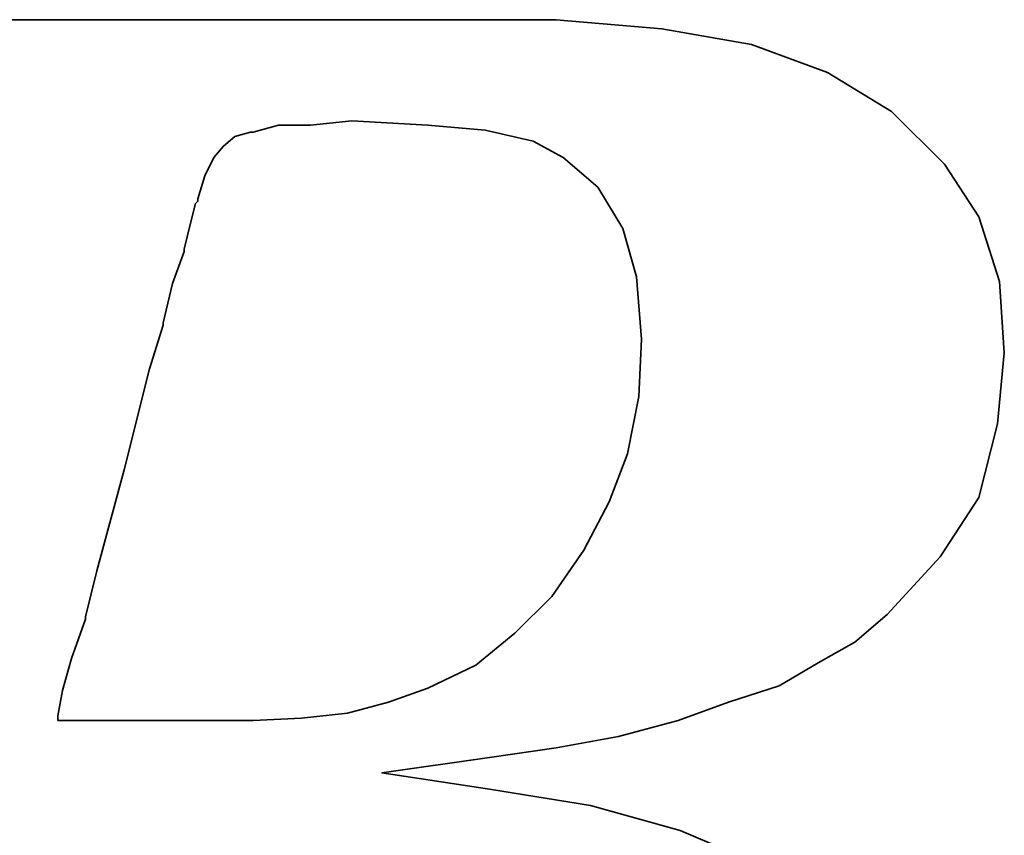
# Model space of a CAD drawing. Header units: millimetres. Extents: x -96 to 288, y -107 to 135.
# Tile 31 of 52: x 200.5 to 202.24, y 5.33 to 6.77. Entities that reach past the tile are written whole.
import ezdxf

# ---------------------------------------------------------------- set-up
doc = ezdxf.new("R2010")
doc.units = ezdxf.units.MM
doc.layers.add('DIM', color=4, linetype='Continuous')
doc.layers.add('layer 1', color=7, linetype='Continuous')

# ---------------------------------------------------------------- blocks, each defined once
blk = doc.blocks.new('TBI MOTION logo(完整正式版)')
at = {"layer": 'layer 1', "color": 22, "lineweight": 35}
for points, knots in [([(-64.65375, -6.86375), (-64.65375, -6.86375), (-64.84375, -7.29625), (-64.84375, -7.29625), (-64.84375, -7.29625), (-64.84375, -7.29625), (-64.86875, -7.34375), (-64.86875, -7.34375), (-64.86875, -7.34375), (-64.86875, -7.34375), (-64.86875, -7.36875), (-64.86875, -7.36875), (-64.86875, -7.36875), (-64.86875, -7.36875), (-65.15375, -7.65375), (-65.15375, -7.65375), (-65.15375, -7.65375), (-65.15375, -7.65375), (-65.17875, -7.65375), (-65.17875, -7.65375), (-65.17875, -7.65375), (-65.17875, -7.65375), (-65.20375, -7.67875), (-65.20375, -7.67875), (-65.20375, -7.67875), (-65.20375, -7.67875), (-65.58875, -7.87125), (-65.58875, -7.87125), (-65.58875, -7.87125), (-65.58875, -7.87125), (-65.63375, -7.87125), (-65.63375, -7.87125), (-65.63375, -7.87125), (-65.63375, -7.87125), (-65.65875, -7.89375), (-65.65875, -7.89375), (-65.65875, -7.89375), (-65.65875, -7.89375), (-66.09375, -7.94375), (-66.09375, -7.94375), (-66.09375, -7.94375), (-66.09375, -7.94375), (-66.11375, -7.94375), (-66.11375, -7.94375), (-66.11375, -7.94375), (-66.11375, -7.94375), (-66.16375, -7.94375), (-66.16375, -7.94375), (-66.16375, -7.94375), (-66.16375, -7.94375), (-66.30875, -7.94375), (-66.30875, -7.94375), (-66.30875, -7.94375), (-66.30875, -7.94375), (-66.69375, -7.94375), (-66.69375, -7.94375), (-66.69375, -7.94375), (-66.69375, -7.94375), (-67.07375, -7.94375), (-67.07375, -7.94375), (-67.07375, -7.94375), (-67.07375, -7.94375), (-67.12375, -7.94375), (-67.12375, -7.94375), (-67.12375, -7.94375), (-67.12375, -7.94375), (-67.12375, -7.96625), (-67.12375, -7.96625), (-67.12375, -7.96625), (-67.12375, -7.96625), (-67.14875, -7.99125), (-67.14875, -7.99125), (-67.14875, -7.99125), (-67.14875, -7.99125), (-67.24375, -8.34875), (-67.24375, -8.34875), (-67.24375, -8.34875), (-67.24375, -8.34875), (-67.31375, -8.68625), (-67.31375, -8.68625), (-67.31375, -8.68625), (-67.31375, -8.68625), (-67.26875, -8.68625), (-67.26875, -8.68625), (-67.26875, -8.68625), (-67.26875, -8.68625), (-67.07375, -8.68625), (-67.07375, -8.68625), (-67.07375, -8.68625), (-67.07375, -8.68625), (-66.54875, -8.68625), (-66.54875, -8.68625), (-66.54875, -8.68625), (-66.54875, -8.68625), (-65.82625, -8.68625), (-65.82625, -8.68625), (-65.82625, -8.68625), (-65.82625, -8.68625), (-65.01375, -8.68625), (-65.01375, -8.68625), (-65.01375, -8.68625), (-65.01375, -8.68625), (-64.05375, -8.68625), (-64.05375, -8.68625), (-64.05375, -8.68625), (-64.05375, -8.68625), (-62.08375, -8.68625), (-62.08375, -8.68625), (-62.08375, -8.68625), (-62.08375, -8.68625), (-60.06875, -8.68625), (-60.06875, -8.68625), (-60.06875, -8.68625), (-60.06875, -8.68625), (-59.10875, -8.68625), (-59.10875, -8.68625), (-59.10875, -8.68625), (-59.10875, -8.68625), (-58.29375, -8.68625), (-58.29375, -8.68625), (-58.29375, -8.68625), (-58.29375, -8.68625), (-57.57375, -8.68625), (-57.57375, -8.68625), (-57.57375, -8.68625), (-57.57375, -8.68625), (-57.04875, -8.68625), (-57.04875, -8.68625), (-57.04875, -8.68625), (-57.04875, -8.68625), (-56.85375, -8.68625), (-56.85375, -8.68625), (-56.85375, -8.68625), (-56.85375, -8.68625), (-56.70875, -8.68625), (-56.70875, -8.68625), (-56.70875, -8.68625), (-56.70875, -8.68625), (-56.61375, -8.68625), (-56.61375, -8.68625), (-56.61375, -8.68625), (-56.61375, -8.68625), (-56.56875, -8.68625), (-56.56875, -8.68625), (-56.56875, -8.68625), (-56.56875, -8.68625), (-55.65375, -8.63875), (-55.65375, -8.63875), (-55.65375, -8.63875), (-55.65375, -8.63875), (-54.76875, -8.51875), (-54.76875, -8.51875), (-54.76875, -8.51875), (-54.76875, -8.51875), (-53.90375, -8.30375), (-53.90375, -8.30375), (-53.90375, -8.30375), (-53.90375, -8.30375), (-53.08875, -8.03875), (-53.08875, -8.03875), (-53.08875, -8.03875), (-53.08875, -8.03875), (-52.34375, -7.65375), (-52.34375, -7.65375), (-52.34375, -7.65375), (-52.34375, -7.65375), (-51.69875, -7.29625), (-51.69875, -7.29625), (-51.69875, -7.29625), (-51.69875, -7.29625), (-51.21875, -6.91125), (-51.21875, -6.91125), (-51.21875, -6.91125), (-51.21875, -6.91125), (-50.83375, -6.50375), (-50.83375, -6.50375), (-50.83375, -6.50375), (-50.83375, -6.50375), (-50.44875, -5.94875), (-50.44875, -5.94875), (-50.44875, -5.94875), (-50.44875, -5.94875), (-50.13875, -5.30375), (-50.13875, -5.30375), (-50.13875, -5.30375), (-50.13875, -5.30375), (-49.99375, -4.65375), (-49.99375, -4.65375), (-49.99375, -4.65375), (-49.99375, -4.65375), (-49.92375, -3.98375), (-49.92375, -3.98375), (-49.92375, -3.98375), (-49.92375, -3.98375), (-49.99375, -3.19374), (-49.99375, -3.19374), (-49.99375, -3.19374), (-49.99375, -3.19374), (-50.23374, -2.44874), (-50.23374, -2.44874), (-50.23374, -2.44874), (-50.23374, -2.44874), (-50.59375, -1.87374), (-50.59375, -1.87374), (-50.59375, -1.87374), (-50.59375, -1.87374), (-51.09875, -1.31874), (-51.09875, -1.31874), (-51.09875, -1.31874), (-51.09875, -1.31874), (-51.74375, -0.81875), (-51.74375, -0.81875), (-51.74375, -0.81875), (-51.74375, -0.81875), (-52.53875, -0.48125), (-52.53875, -0.48125), (-52.53875, -0.48125), (-52.53875, -0.48125), (-53.47375, -0.21875), (-53.47375, -0.21875), (-53.47375, -0.21875), (-53.47375, -0.21875), (-54.52875, -0.04874), (-54.52875, -0.04874), (-54.52875, -0.04874), (-54.52875, -0.04874), (-55.65375, 0.12125), (-55.65375, 0.12125), (-55.65375, 0.12125), (-55.65375, 0.12125), (-54.50375, 0.28624), (-54.50375, 0.28624), (-54.50375, 0.28624), (-54.50375, 0.28624), (-53.83375, 0.38124), (-53.83375, 0.38124), (-53.83375, 0.38124), (-53.83375, 0.38124), (-53.18375, 0.50125), (-53.18375, 0.50125), (-53.18375, 0.50125), (-53.18375, 0.50125), (-52.55875, 0.66874), (-52.55875, 0.66874), (-52.55875, 0.66874), (-52.55875, 0.66874), (-52.03375, 0.86124), (-52.03375, 0.86124), (-52.03375, 0.86124), (-52.03375, 0.86124), (-51.50374, 1.03124), (-51.50374, 1.03124), (-51.50374, 1.03124), (-51.50374, 1.03124), (-51.09875, 1.27125), (-51.09875, 1.27125), (-51.09875, 1.27125), (-51.09875, 1.27125), (-50.71375, 1.48624), (-50.71375, 1.48624), (-50.71375, 1.48624), (-50.71375, 1.48624), (-50.37625, 1.77625), (-50.37625, 1.77625), (-50.37625, 1.77625), (-50.37625, 1.77625), (-49.82375, 2.37625), (-49.82375, 2.37625), (-49.82375, 2.37625), (-49.82375, 2.37625), (-49.41875, 2.99625), (-49.41875, 2.99625), (-49.41875, 2.99625), (-49.41875, 2.99625), (-49.22375, 3.76625), (-49.22375, 3.76625), (-49.22375, 3.76625), (-49.22375, 3.76625), (-49.15375, 4.50874), (-49.15375, 4.50874), (-49.15375, 4.50874), (-49.15375, 4.50874), (-49.20375, 5.25125), (-49.20375, 5.25125), (-49.20375, 5.25125), (-49.20375, 5.25125), (-49.41875, 5.92625), (-49.41875, 5.92625), (-49.41875, 5.92625), (-49.41875, 5.92625), (-49.77875, 6.47625), (-49.77875, 6.47625), (-49.77875, 6.47625), (-49.77875, 6.47625), (-50.33125, 7.02624), (-50.33125, 7.02624), (-50.33125, 7.02624), (-50.33125, 7.02624), (-51.00125, 7.43625), (-51.00125, 7.43625), (-51.00125, 7.43625), (-51.00125, 7.43625), (-51.79375, 7.72625), (-51.79375, 7.72625), (-51.79375, 7.72625), (-51.79375, 7.72625), (-52.72875, 7.89124), (-52.72875, 7.89124), (-52.72875, 7.89124), (-52.72875, 7.89124), (-53.83375, 7.98625), (-53.83375, 7.98625), (-53.83375, 7.98625), (-53.83375, 7.98625), (-53.92875, 7.98625), (-53.92875, 7.98625), (-53.92875, 7.98625), (-53.92875, 7.98625), (-54.26375, 7.98625), (-54.26375, 7.98625), (-54.26375, 7.98625), (-54.26375, 7.98625), (-54.74375, 7.98625), (-54.74375, 7.98625), (-54.74375, 7.98625), (-54.74375, 7.98625), (-55.36875, 7.98625), (-55.36875, 7.98625), (-55.36875, 7.98625), (-55.36875, 7.98625), (-56.13375, 7.98625), (-56.13375, 7.98625), (-56.13375, 7.98625), (-56.13375, 7.98625), (-56.94875, 7.98625), (-56.94875, 7.98625), (-56.94875, 7.98625), (-56.94875, 7.98625), (-58.77625, 7.98625), (-58.77625, 7.98625), (-58.77625, 7.98625), (-58.77625, 7.98625), (-60.59875, 7.98625), (-60.59875, 7.98625), (-60.59875, 7.98625), (-60.59875, 7.98625), (-61.41375, 7.98625), (-61.41375, 7.98625), (-61.41375, 7.98625), (-61.41375, 7.98625), (-62.17875, 7.98625), (-62.17875, 7.98625), (-62.17875, 7.98625), (-62.17875, 7.98625), (-62.80375, 7.98625), (-62.80375, 7.98625), (-62.80375, 7.98625), (-62.80375, 7.98625), (-63.30625, 7.98625), (-63.30625, 7.98625), (-63.30625, 7.98625), (-63.30625, 7.98625), (-63.57375, 7.98625), (-63.57375, 7.98625), (-63.57375, 7.98625), (-63.57375, 7.98625), (-63.57375, 7.96375), (-63.57375, 7.96375), (-63.57375, 7.96375), (-63.57375, 7.96375), (-63.59875, 7.94125), (-63.59875, 7.94125), (-63.59875, 7.94125), (-63.59875, 7.94125), (-63.69375, 7.55625), (-63.69375, 7.55625), (-63.69375, 7.55625), (-63.69375, 7.55625), (-63.76375, 7.24624), (-63.76375, 7.24624), (-63.76375, 7.24624), (-63.76375, 7.24624), (-63.23875, 7.24624), (-63.23875, 7.24624), (-63.23875, 7.24624), (-63.23875, 7.24624), (-62.75875, 7.24624), (-62.75875, 7.24624), (-62.75875, 7.24624), (-62.75875, 7.24624), (-62.61125, 7.24624), (-62.61125, 7.24624), (-62.61125, 7.24624), (-62.61125, 7.24624), (-62.56625, 7.24624), (-62.56625, 7.24624), (-62.56625, 7.24624), (-62.56625, 7.24624), (-62.22875, 7.24624), (-62.22875, 7.24624), (-62.22875, 7.24624), (-62.22875, 7.24624), (-62.20375, 7.24624), (-62.20375, 7.24624), (-62.20375, 7.24624), (-62.20375, 7.24624), (-62.17875, 7.21875), (-62.17875, 7.21875), (-62.17875, 7.21875), (-62.17875, 7.21875), (-61.96375, 7.17125), (-61.96375, 7.17125), (-61.96375, 7.17125), (-61.96375, 7.17125), (-61.72375, 7.12624), (-61.72375, 7.12624), (-61.72375, 7.12624), (-61.72375, 7.12624), (-61.70375, 7.12624), (-61.70375, 7.12624), (-61.70375, 7.12624), (-61.70375, 7.12624), (-61.55875, 7.07624), (-61.55875, 7.07624), (-61.55875, 7.07624), (-61.55875, 7.07624), (-61.50875, 7.07624), (-61.50875, 7.07624), (-61.50875, 7.07624), (-61.50875, 7.07624), (-61.48375, 7.02624), (-61.48375, 7.02624), (-61.48375, 7.02624), (-61.48375, 7.02624), (-61.31875, 6.83375), (-61.31875, 6.83375), (-61.31875, 6.83375), (-61.31875, 6.83375), (-61.29375, 6.81125), (-61.29375, 6.81125), (-61.29375, 6.81125), (-61.29375, 6.81125), (-61.29375, 6.78625), (-61.29375, 6.78625), (-61.29375, 6.78625), (-61.29375, 6.78625), (-61.19875, 6.50124), (-61.19875, 6.50124), (-61.19875, 6.50124), (-61.19875, 6.50124), (-61.17375, 6.45124), (-61.17375, 6.45124), (-61.17375, 6.45124), (-61.17375, 6.45124), (-61.19875, 6.40625), (-61.19875, 6.40625), (-61.19875, 6.40625), (-61.19875, 6.40625), (-61.26875, 5.99624), (-61.26875, 5.99624), (-61.26875, 5.99624), (-61.26875, 5.99624), (-61.26875, 5.85125), (-61.26875, 5.85125), (-61.26875, 5.85125), (-61.26875, 5.85125), (-61.26875, 5.82625), (-61.26875, 5.82625), (-61.26875, 5.82625), (-61.26875, 5.82625), (-61.29375, 5.80625), (-61.29375, 5.80625), (-61.29375, 5.80625), (-61.29375, 5.80625), (-61.34125, 5.66125), (-61.34125, 5.66125), (-61.34125, 5.66125), (-61.34125, 5.66125), (-61.41375, 5.44625), (-61.41375, 5.44625), (-61.41375, 5.44625), (-61.41375, 5.44625), (-61.48375, 5.15625), (-61.48375, 5.15625), (-61.48375, 5.15625), (-61.48375, 5.15625), (-61.58375, 4.82124), (-61.58375, 4.82124), (-61.58375, 4.82124), (-61.58375, 4.82124), (-61.79875, 4.00375), (-61.79875, 4.00375), (-61.79875, 4.00375), (-61.79875, 4.00375), (-62.05875, 2.99625), (-62.05875, 2.99625), (-62.05875, 2.99625), (-62.05875, 2.99625), (-62.34875, 1.91625), (-62.34875, 1.91625), (-62.34875, 1.91625), (-62.34875, 1.91625), (-62.97375, -0.41124), (-62.97375, -0.41124), (-62.97375, -0.41124), (-62.97375, -0.41124), (-63.59875, -2.75875), (-63.59875, -2.75875), (-63.59875, -2.75875), (-63.59875, -2.75875), (-63.88375, -3.86374), (-63.88375, -3.86374), (-63.88375, -3.86374), (-63.88375, -3.86374), (-64.14875, -4.82374), (-64.14875, -4.82374), (-64.14875, -4.82374), (-64.14875, -4.82374), (-64.36375, -5.64125), (-64.36375, -5.64125), (-64.36375, -5.64125), (-64.36375, -5.64125), (-64.43625, -5.97625), (-64.43625, -5.97625), (-64.43625, -5.97625), (-64.43625, -5.97625), (-64.50875, -6.28625), (-64.50875, -6.28625), (-64.50875, -6.28625), (-64.50875, -6.28625), (-64.50875, -6.30875), (-64.50875, -6.30875), (-64.50875, -6.30875), (-64.50875, -6.30875), (-64.57875, -6.50375), (-64.57875, -6.50375), (-64.57875, -6.50375), (-64.57875, -6.50375), (-64.62875, -6.69625), (-64.62875, -6.69625), (-64.62875, -6.69625), (-64.62875, -6.69625), (-64.62875, -6.76875), (-64.62875, -6.76875), (-64.62875, -6.76875), (-64.62875, -6.76875), (-64.62875, -6.81375), (-64.62875, -6.81375), (-64.62875, -6.81375), (-64.62875, -6.81375), (-64.62875, -6.83875), (-64.62875, -6.83875), (-64.62875, -6.83875), (-64.62875, -6.83875), (-64.65375, -6.86375), (-64.65375, -6.86375)], [0, 0, 0, 0, 0.00719424, 0.00719424, 0.00719424, 0.00719424, 0.01438849, 0.01438849, 0.01438849, 0.01438849, 0.02158273, 0.02158273, 0.02158273, 0.02158273, 0.02877698, 0.02877698, 0.02877698, 0.02877698, 0.03597122, 0.03597122, 0.03597122, 0.03597122, 0.04316547, 0.04316547, 0.04316547, 0.04316547, 0.05035971, 0.05035971, 0.05035971, 0.05035971, 0.05755396, 0.05755396, 0.05755396, 0.05755396, 0.0647482, 0.0647482, 0.0647482, 0.0647482, 0.07194245, 0.07194245, 0.07194245, 0.07194245, 0.07913669, 0.07913669, 0.07913669, 0.07913669, 0.08633094, 0.08633094, 0.08633094, 0.08633094, 0.09352518, 0.09352518, 0.09352518, 0.09352518, 0.10071942, 0.10071942, 0.10071942, 0.10071942, 0.10791367, 0.10791367, 0.10791367, 0.10791367, 0.11510791, 0.11510791, 0.11510791, 0.11510791, 0.12230216, 0.12230216, 0.12230216, 0.12230216, 0.1294964, 0.1294964, 0.1294964, 0.1294964, 0.13669065, 0.13669065, 0.13669065, 0.13669065, 0.14388489, 0.14388489, 0.14388489, 0.14388489, 0.15107914, 0.15107914, 0.15107914, 0.15107914, 0.15827338, 0.15827338, 0.15827338, 0.15827338, 0.16546763, 0.16546763, 0.16546763, 0.16546763, 0.17266187, 0.17266187, 0.17266187, 0.17266187, 0.17985612, 0.17985612, 0.17985612, 0.17985612, 0.18705036, 0.18705036, 0.18705036, 0.18705036, 0.1942446, 0.1942446, 0.1942446, 0.1942446, 0.20143885, 0.20143885, 0.20143885, 0.20143885, 0.20863309, 0.20863309, 0.20863309, 0.20863309, 0.21582734, 0.21582734, 0.21582734, 0.21582734, 0.22302158, 0.22302158, 0.22302158, 0.22302158, 0.23021583, 0.23021583, 0.23021583, 0.23021583, 0.23741007, 0.23741007, 0.23741007, 0.23741007, 0.24460432, 0.24460432, 0.24460432, 0.24460432, 0.25179856, 0.25179856, 0.25179856, 0.25179856, 0.25899281, 0.25899281, 0.25899281, 0.25899281, 0.26618705, 0.26618705, 0.26618705, 0.26618705, 0.27338129, 0.27338129, 0.27338129, 0.27338129, 0.28057554, 0.28057554, 0.28057554, 0.28057554, 0.28776978, 0.28776978, 0.28776978, 0.28776978, 0.29496403, 0.29496403, 0.29496403, 0.29496403, 0.30215827, 0.30215827, 0.30215827, 0.30215827, 0.30935252, 0.30935252, 0.30935252, 0.30935252, 0.31654676, 0.31654676, 0.31654676, 0.31654676, 0.32374101, 0.32374101, 0.32374101, 0.32374101, 0.33093525, 0.33093525, 0.33093525, 0.33093525, 0.3381295, 0.3381295, 0.3381295, 0.3381295, 0.34532374, 0.34532374, 0.34532374, 0.34532374, 0.35251799, 0.35251799, 0.35251799, 0.35251799, 0.35971223, 0.35971223, 0.35971223, 0.35971223, 0.36690647, 0.36690647, 0.36690647, 0.36690647, 0.37410072, 0.37410072, 0.37410072, 0.37410072, 0.38129496, 0.38129496, 0.38129496, 0.38129496, 0.38848921, 0.38848921, 0.38848921, 0.38848921, 0.39568345, 0.39568345, 0.39568345, 0.39568345, 0.4028777, 0.4028777, 0.4028777, 0.4028777, 0.41007194, 0.41007194, 0.41007194, 0.41007194, 0.41726619, 0.41726619, 0.41726619, 0.41726619, 0.42446043, 0.42446043, 0.42446043, 0.42446043, 0.43165468, 0.43165468, 0.43165468, 0.43165468, 0.43884892, 0.43884892, 0.43884892, 0.43884892, 0.44604317, 0.44604317, 0.44604317, 0.44604317, 0.45323741, 0.45323741, 0.45323741, 0.45323741, 0.46043165, 0.46043165, 0.46043165, 0.46043165, 0.4676259, 0.4676259, 0.4676259, 0.4676259, 0.47482014, 0.47482014, 0.47482014, 0.47482014, 0.48201439, 0.48201439, 0.48201439, 0.48201439, 0.48920863, 0.48920863, 0.48920863, 0.48920863, 0.49640288, 0.49640288, 0.49640288, 0.49640288, 0.50359712, 0.50359712, 0.50359712, 0.50359712, 0.51079137, 0.51079137, 0.51079137, 0.51079137, 0.51798561, 0.51798561, 0.51798561, 0.51798561, 0.52517986, 0.52517986, 0.52517986, 0.52517986, 0.5323741, 0.5323741, 0.5323741, 0.5323741, 0.53956835, 0.53956835, 0.53956835, 0.53956835, 0.54676259, 0.54676259, 0.54676259, 0.54676259, 0.55395683, 0.55395683, 0.55395683, 0.55395683, 0.56115108, 0.56115108, 0.56115108, 0.56115108, 0.56834532, 0.56834532, 0.56834532, 0.56834532, 0.57553957, 0.57553957, 0.57553957, 0.57553957, 0.58273381, 0.58273381, 0.58273381, 0.58273381, 0.58992806, 0.58992806, 0.58992806, 0.58992806, 0.5971223, 0.5971223, 0.5971223, 0.5971223, 0.60431655, 0.60431655, 0.60431655, 0.60431655, 0.61151079, 0.61151079, 0.61151079, 0.61151079, 0.61870504, 0.61870504, 0.61870504, 0.61870504, 0.62589928, 0.62589928, 0.62589928, 0.62589928, 0.63309353, 0.63309353, 0.63309353, 0.63309353, 0.64028777, 0.64028777, 0.64028777, 0.64028777, 0.64748201, 0.64748201, 0.64748201, 0.64748201, 0.65467626, 0.65467626, 0.65467626, 0.65467626, 0.6618705, 0.6618705, 0.6618705, 0.6618705, 0.66906475, 0.66906475, 0.66906475, 0.66906475, 0.67625899, 0.67625899, 0.67625899, 0.67625899, 0.68345324, 0.68345324, 0.68345324, 0.68345324, 0.69064748, 0.69064748, 0.69064748, 0.69064748, 0.69784173, 0.69784173, 0.69784173, 0.69784173, 0.70503597, 0.70503597, 0.70503597, 0.70503597, 0.71223022, 0.71223022, 0.71223022, 0.71223022, 0.71942446, 0.71942446, 0.71942446, 0.71942446, 0.72661871, 0.72661871, 0.72661871, 0.72661871, 0.73381295, 0.73381295, 0.73381295, 0.73381295, 0.74100719, 0.74100719, 0.74100719, 0.74100719, 0.74820144, 0.74820144, 0.74820144, 0.74820144, 0.75539568, 0.75539568, 0.75539568, 0.75539568, 0.76258993, 0.76258993, 0.76258993, 0.76258993, 0.76978417, 0.76978417, 0.76978417, 0.76978417, 0.77697842, 0.77697842, 0.77697842, 0.77697842, 0.78417266, 0.78417266, 0.78417266, 0.78417266, 0.79136691, 0.79136691, 0.79136691, 0.79136691, 0.79856115, 0.79856115, 0.79856115, 0.79856115, 0.8057554, 0.8057554, 0.8057554, 0.8057554, 0.81294964, 0.81294964, 0.81294964, 0.81294964, 0.82014388, 0.82014388, 0.82014388, 0.82014388, 0.82733813, 0.82733813, 0.82733813, 0.82733813, 0.83453237, 0.83453237, 0.83453237, 0.83453237, 0.84172662, 0.84172662, 0.84172662, 0.84172662, 0.84892086, 0.84892086, 0.84892086, 0.84892086, 0.85611511, 0.85611511, 0.85611511, 0.85611511, 0.86330935, 0.86330935, 0.86330935, 0.86330935, 0.8705036, 0.8705036, 0.8705036, 0.8705036, 0.87769784, 0.87769784, 0.87769784, 0.87769784, 0.88489209, 0.88489209, 0.88489209, 0.88489209, 0.89208633, 0.89208633, 0.89208633, 0.89208633, 0.89928058, 0.89928058, 0.89928058, 0.89928058, 0.90647482, 0.90647482, 0.90647482, 0.90647482, 0.91366906, 0.91366906, 0.91366906, 0.91366906, 0.92086331, 0.92086331, 0.92086331, 0.92086331, 0.92805755, 0.92805755, 0.92805755, 0.92805755, 0.9352518, 0.9352518, 0.9352518, 0.9352518, 0.94244604, 0.94244604, 0.94244604, 0.94244604, 0.94964029, 0.94964029, 0.94964029, 0.94964029, 0.95683453, 0.95683453, 0.95683453, 0.95683453, 0.96402878, 0.96402878, 0.96402878, 0.96402878, 0.97122302, 0.97122302, 0.97122302, 0.97122302, 0.97841727, 0.97841727, 0.97841727, 0.97841727, 0.98561151, 0.98561151, 0.98561151, 0.98561151, 0.99280576, 0.99280576, 0.99280576, 0.99280576, 1, 1, 1, 1]), ([(-57.50375, 6.35625), (-57.50375, 6.35625), (-57.57375, 6.11625), (-57.57375, 6.11625), (-57.57375, 6.11625), (-57.57375, 6.11625), (-57.57375, 6.09125), (-57.57375, 6.09125), (-57.57375, 6.09125), (-57.57375, 6.09125), (-57.59875, 6.06625), (-57.59875, 6.06625), (-57.59875, 6.06625), (-57.59875, 6.06625), (-57.64875, 5.87625), (-57.64875, 5.87625), (-57.64875, 5.87625), (-57.64875, 5.87625), (-57.71875, 5.58875), (-57.71875, 5.58875), (-57.71875, 5.58875), (-57.71875, 5.58875), (-57.71875, 5.56625), (-57.71875, 5.56625), (-57.71875, 5.56625), (-57.71875, 5.56625), (-57.83875, 5.23125), (-57.83875, 5.23125), (-57.83875, 5.23125), (-57.83875, 5.23125), (-57.93625, 4.82124), (-57.93625, 4.82124), (-57.93625, 4.82124), (-57.93625, 4.82124), (-57.93625, 4.79624), (-57.93625, 4.79624), (-57.93625, 4.79624), (-57.93625, 4.79624), (-58.07875, 4.34125), (-58.07875, 4.34125), (-58.07875, 4.34125), (-58.07875, 4.34125), (-58.34375, 3.28625), (-58.34375, 3.28625), (-58.34375, 3.28625), (-58.34375, 3.28625), (-58.62875, 2.23124), (-58.62875, 2.23124), (-58.62875, 2.23124), (-58.62875, 2.23124), (-58.74875, 1.75125), (-58.74875, 1.75125), (-58.74875, 1.75125), (-58.74875, 1.75125), (-58.74875, 1.72625), (-58.74875, 1.72625), (-58.74875, 1.72625), (-58.74875, 1.72625), (-58.89375, 1.31625), (-58.89375, 1.31625), (-58.89375, 1.31625), (-58.89375, 1.31625), (-58.98875, 0.98124), (-58.98875, 0.98124), (-58.98875, 0.98124), (-58.98875, 0.98124), (-59.03875, 0.71625), (-59.03875, 0.71625), (-59.03875, 0.71625), (-59.03875, 0.71625), (-59.03875, 0.66874), (-59.03875, 0.66874), (-59.03875, 0.66874), (-59.03875, 0.66874), (-58.91875, 0.66874), (-58.91875, 0.66874), (-58.91875, 0.66874), (-58.91875, 0.66874), (-58.53375, 0.66874), (-58.53375, 0.66874), (-58.53375, 0.66874), (-58.53375, 0.66874), (-58.10375, 0.66874), (-58.10375, 0.66874), (-58.10375, 0.66874), (-58.10375, 0.66874), (-57.66875, 0.66874), (-57.66875, 0.66874), (-57.66875, 0.66874), (-57.66875, 0.66874), (-57.33375, 0.66874), (-57.33375, 0.66874), (-57.33375, 0.66874), (-57.33375, 0.66874), (-57.09375, 0.66874), (-57.09375, 0.66874), (-57.09375, 0.66874), (-57.09375, 0.66874), (-56.99875, 0.66874), (-56.99875, 0.66874), (-56.99875, 0.66874), (-56.99875, 0.66874), (-56.49375, 0.69374), (-56.49375, 0.69374), (-56.49375, 0.69374), (-56.49375, 0.69374), (-56.01375, 0.74374), (-56.01375, 0.74374), (-56.01375, 0.74374), (-56.01375, 0.74374), (-55.58375, 0.86124), (-55.58375, 0.86124), (-55.58375, 0.86124), (-55.58375, 0.86124), (-55.17375, 1.00624), (-55.17375, 1.00624), (-55.17375, 1.00624), (-55.17375, 1.00624), (-54.67375, 1.24625), (-54.67375, 1.24625), (-54.67375, 1.24625), (-54.67375, 1.24625), (-54.26375, 1.58124), (-54.26375, 1.58124), (-54.26375, 1.58124), (-54.26375, 1.58124), (-53.87875, 1.96374), (-53.87875, 1.96374), (-53.87875, 1.96374), (-53.87875, 1.96374), (-53.54375, 2.44625), (-53.54375, 2.44625), (-53.54375, 2.44625), (-53.54375, 2.44625), (-53.27875, 2.95125), (-53.27875, 2.95125), (-53.27875, 2.95125), (-53.27875, 2.95125), (-53.08875, 3.45124), (-53.08875, 3.45124), (-53.08875, 3.45124), (-53.08875, 3.45124), (-52.96875, 4.05124), (-52.96875, 4.05124), (-52.96875, 4.05124), (-52.96875, 4.05124), (-52.94375, 4.65125), (-52.94375, 4.65125), (-52.94375, 4.65125), (-52.94375, 4.65125), (-52.99375, 5.30125), (-52.99375, 5.30125), (-52.99375, 5.30125), (-52.99375, 5.30125), (-53.13875, 5.80625), (-53.13875, 5.80625), (-53.13875, 5.80625), (-53.13875, 5.80625), (-53.39875, 6.23625), (-53.39875, 6.23625), (-53.39875, 6.23625), (-53.39875, 6.23625), (-53.75875, 6.54875), (-53.75875, 6.54875), (-53.75875, 6.54875), (-53.75875, 6.54875), (-54.07375, 6.71625), (-54.07375, 6.71625), (-54.07375, 6.71625), (-54.07375, 6.71625), (-54.57375, 6.83375), (-54.57375, 6.83375), (-54.57375, 6.83375), (-54.57375, 6.83375), (-55.17375, 6.88625), (-55.17375, 6.88625), (-55.17375, 6.88625), (-55.17375, 6.88625), (-55.96875, 6.93125), (-55.96875, 6.93125), (-55.96875, 6.93125), (-55.96875, 6.93125), (-56.39875, 6.88625), (-56.39875, 6.88625), (-56.39875, 6.88625), (-56.39875, 6.88625), (-56.42125, 6.88625), (-56.42125, 6.88625), (-56.42125, 6.88625), (-56.42125, 6.88625), (-56.73375, 6.88625), (-56.73375, 6.88625), (-56.73375, 6.88625), (-56.73375, 6.88625), (-56.99875, 6.81125), (-56.99875, 6.81125), (-56.99875, 6.81125), (-56.99875, 6.81125), (-57.02375, 6.81125), (-57.02375, 6.81125), (-57.02375, 6.81125), (-57.02375, 6.81125), (-57.18875, 6.76625), (-57.18875, 6.76625), (-57.18875, 6.76625), (-57.18875, 6.76625), (-57.30875, 6.66625), (-57.30875, 6.66625), (-57.30875, 6.66625), (-57.30875, 6.66625), (-57.40875, 6.54875), (-57.40875, 6.54875), (-57.40875, 6.54875), (-57.40875, 6.54875), (-57.50375, 6.35625), (-57.50375, 6.35625)], [0, 0, 0, 0, 0.01851852, 0.01851852, 0.01851852, 0.01851852, 0.03703704, 0.03703704, 0.03703704, 0.03703704, 0.05555556, 0.05555556, 0.05555556, 0.05555556, 0.07407407, 0.07407407, 0.07407407, 0.07407407, 0.09259259, 0.09259259, 0.09259259, 0.09259259, 0.11111111, 0.11111111, 0.11111111, 0.11111111, 0.12962963, 0.12962963, 0.12962963, 0.12962963, 0.14814815, 0.14814815, 0.14814815, 0.14814815, 0.16666667, 0.16666667, 0.16666667, 0.16666667, 0.18518519, 0.18518519, 0.18518519, 0.18518519, 0.2037037, 0.2037037, 0.2037037, 0.2037037, 0.22222222, 0.22222222, 0.22222222, 0.22222222, 0.24074074, 0.24074074, 0.24074074, 0.24074074, 0.25925926, 0.25925926, 0.25925926, 0.25925926, 0.27777778, 0.27777778, 0.27777778, 0.27777778, 0.2962963, 0.2962963, 0.2962963, 0.2962963, 0.31481481, 0.31481481, 0.31481481, 0.31481481, 0.33333333, 0.33333333, 0.33333333, 0.33333333, 0.35185185, 0.35185185, 0.35185185, 0.35185185, 0.37037037, 0.37037037, 0.37037037, 0.37037037, 0.38888889, 0.38888889, 0.38888889, 0.38888889, 0.40740741, 0.40740741, 0.40740741, 0.40740741, 0.42592593, 0.42592593, 0.42592593, 0.42592593, 0.44444444, 0.44444444, 0.44444444, 0.44444444, 0.46296296, 0.46296296, 0.46296296, 0.46296296, 0.48148148, 0.48148148, 0.48148148, 0.48148148, 0.5, 0.5, 0.5, 0.5, 0.51851852, 0.51851852, 0.51851852, 0.51851852, 0.53703704, 0.53703704, 0.53703704, 0.53703704, 0.55555556, 0.55555556, 0.55555556, 0.55555556, 0.57407407, 0.57407407, 0.57407407, 0.57407407, 0.59259259, 0.59259259, 0.59259259, 0.59259259, 0.61111111, 0.61111111, 0.61111111, 0.61111111, 0.62962963, 0.62962963, 0.62962963, 0.62962963, 0.64814815, 0.64814815, 0.64814815, 0.64814815, 0.66666667, 0.66666667, 0.66666667, 0.66666667, 0.68518519, 0.68518519, 0.68518519, 0.68518519, 0.7037037, 0.7037037, 0.7037037, 0.7037037, 0.72222222, 0.72222222, 0.72222222, 0.72222222, 0.74074074, 0.74074074, 0.74074074, 0.74074074, 0.75925926, 0.75925926, 0.75925926, 0.75925926, 0.77777778, 0.77777778, 0.77777778, 0.77777778, 0.7962963, 0.7962963, 0.7962963, 0.7962963, 0.81481481, 0.81481481, 0.81481481, 0.81481481, 0.83333333, 0.83333333, 0.83333333, 0.83333333, 0.85185185, 0.85185185, 0.85185185, 0.85185185, 0.87037037, 0.87037037, 0.87037037, 0.87037037, 0.88888889, 0.88888889, 0.88888889, 0.88888889, 0.90740741, 0.90740741, 0.90740741, 0.90740741, 0.92592593, 0.92592593, 0.92592593, 0.92592593, 0.94444444, 0.94444444, 0.94444444, 0.94444444, 0.96296296, 0.96296296, 0.96296296, 0.96296296, 0.98148148, 0.98148148, 0.98148148, 0.98148148, 1, 1, 1, 1])]:
    blk.add_open_spline(points, degree=3, knots=knots, dxfattribs=at)

msp = doc.modelspace()

# ---------------------------------------------------------------- block references
at = {"layer": 'DIM', "color": 7, "xscale": 0.169361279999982, "yscale": 0.169361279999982, "zscale": 0.169361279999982}
msp.add_blockref('TBI MOTION logo(完整正式版)', (210.5611, 5.4218), dxfattribs=at)

doc.saveas('drawing.dxf')
